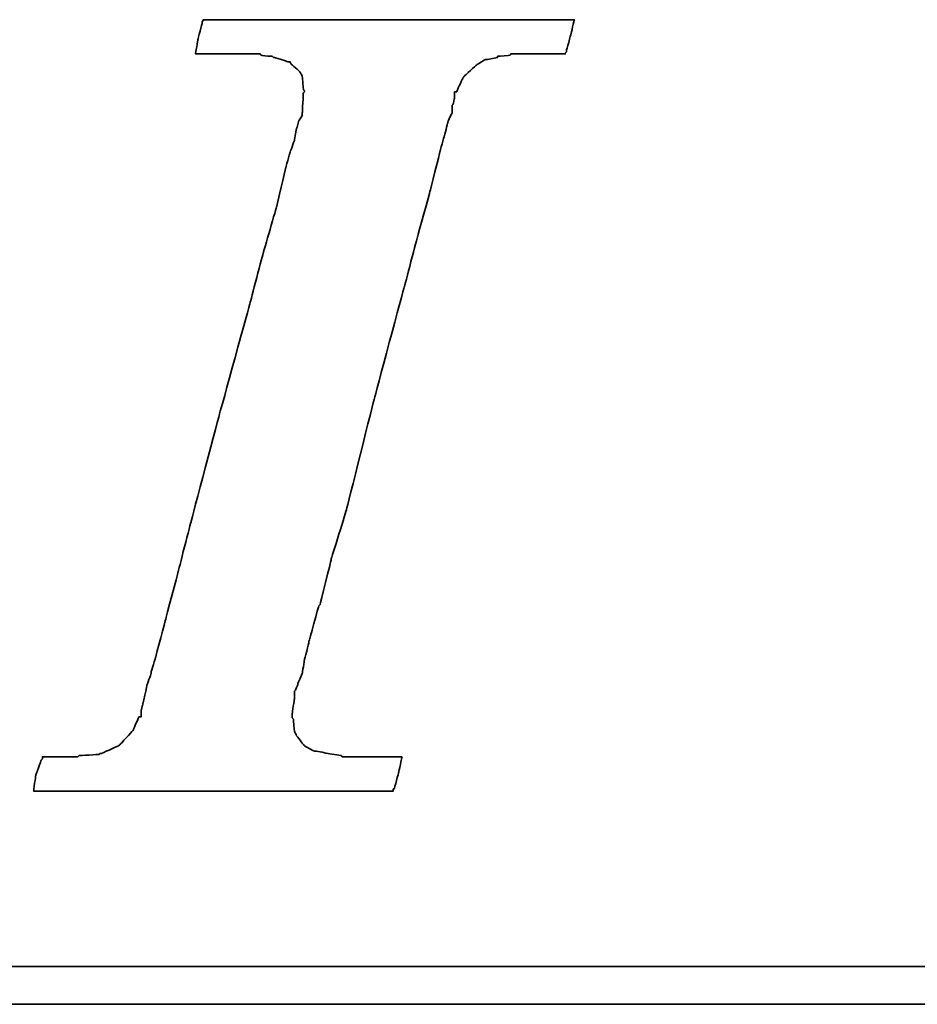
# Model space of a CAD drawing. Header units: millimetres. Extents: x 767 to 1041, y 96 to 192.
# Tile 33 of 52: x 973.3 to 975.4, y 124.54 to 126.84. Entities that reach past the tile are written whole.
import ezdxf

# ---------------------------------------------------------------- set-up
doc = ezdxf.new("R2010")
doc.units = ezdxf.units.MM
doc.header["$LTSCALE"] = 0.15
doc.layers.add('DIM', color=4, linetype='CONTINUOUS')
doc.layers.add('layer 1', color=7, linetype='CONTINUOUS')

# ---------------------------------------------------------------- blocks, each defined once
blk = doc.blocks.new('TBI MOTION logo(完整正式版)')
at = {"layer": 'layer 1', "color": 22, "lineweight": 35}
for points, knots in [([(-40.59125, -7.94375), (-40.59125, -7.94375), (-40.97375, -7.94375), (-40.97375, -7.94375), (-40.97375, -7.94375), (-40.97375, -7.94375), (-41.38125, -7.94375), (-41.38125, -7.94375), (-41.38125, -7.94375), (-41.38125, -7.94375), (-41.54875, -7.94375), (-41.54875, -7.94375), (-41.54875, -7.94375), (-41.54875, -7.94375), (-41.59875, -7.94375), (-41.59875, -7.94375), (-41.59875, -7.94375), (-41.59875, -7.94375), (-41.88375, -7.94375), (-41.88375, -7.94375), (-41.88375, -7.94375), (-41.88375, -7.94375), (-41.90875, -7.91875), (-41.90875, -7.91875), (-41.90875, -7.91875), (-41.90875, -7.91875), (-42.19875, -7.87125), (-42.19875, -7.87125), (-42.19875, -7.87125), (-42.19875, -7.87125), (-42.43875, -7.82375), (-42.43875, -7.82375), (-42.43875, -7.82375), (-42.43875, -7.82375), (-42.45875, -7.82375), (-42.45875, -7.82375), (-42.45875, -7.82375), (-42.45875, -7.82375), (-42.48625, -7.82375), (-42.48625, -7.82375), (-42.48625, -7.82375), (-42.48625, -7.82375), (-42.67625, -7.72375), (-42.67625, -7.72375), (-42.67625, -7.72375), (-42.67625, -7.72375), (-42.70125, -7.70375), (-42.70125, -7.70375), (-42.70125, -7.70375), (-42.70125, -7.70375), (-42.72375, -7.67875), (-42.72375, -7.67875), (-42.72375, -7.67875), (-42.72375, -7.67875), (-42.86875, -7.48875), (-42.86875, -7.48875), (-42.86875, -7.48875), (-42.86875, -7.48875), (-42.89375, -7.43875), (-42.89375, -7.43875), (-42.89375, -7.43875), (-42.89375, -7.43875), (-42.91875, -7.38875), (-42.91875, -7.38875), (-42.91875, -7.38875), (-42.91875, -7.38875), (-42.93875, -7.12875), (-42.93875, -7.12875), (-42.93875, -7.12875), (-42.93875, -7.12875), (-42.96375, -7.10375), (-42.96375, -7.10375), (-42.96375, -7.10375), (-42.96375, -7.10375), (-42.96375, -7.05375), (-42.96375, -7.05375), (-42.96375, -7.05375), (-42.96375, -7.05375), (-42.96375, -7.00875), (-42.96375, -7.00875), (-42.96375, -7.00875), (-42.96375, -7.00875), (-42.91875, -6.69625), (-42.91875, -6.69625), (-42.91875, -6.69625), (-42.91875, -6.69625), (-42.91875, -6.62375), (-42.91875, -6.62375), (-42.91875, -6.62375), (-42.91875, -6.62375), (-42.91875, -6.59625), (-42.91875, -6.59625), (-42.91875, -6.59625), (-42.91875, -6.59625), (-42.91875, -6.57375), (-42.91875, -6.57375), (-42.91875, -6.57375), (-42.91875, -6.57375), (-42.91875, -6.52875), (-42.91875, -6.52875), (-42.91875, -6.52875), (-42.91875, -6.52875), (-42.89375, -6.50375), (-42.89375, -6.50375), (-42.89375, -6.50375), (-42.89375, -6.50375), (-42.84375, -6.38375), (-42.84375, -6.38375), (-42.84375, -6.38375), (-42.84375, -6.38375), (-42.84375, -6.35875), (-42.84375, -6.35875), (-42.84375, -6.35875), (-42.84375, -6.35875), (-42.74625, -6.14375), (-42.74625, -6.14375), (-42.74625, -6.14375), (-42.74625, -6.14375), (-42.70125, -5.85375), (-42.70125, -5.85375), (-42.70125, -5.85375), (-42.70125, -5.85375), (-42.60375, -5.47125), (-42.60375, -5.47125), (-42.60375, -5.47125), (-42.60375, -5.47125), (-42.60375, -5.44875), (-42.60375, -5.44875), (-42.60375, -5.44875), (-42.60375, -5.44875), (-42.38875, -4.67875), (-42.38875, -4.67875), (-42.38875, -4.67875), (-42.38875, -4.67875), (-42.36375, -4.65375), (-42.36375, -4.65375), (-42.36375, -4.65375), (-42.36375, -4.65375), (-42.12375, -3.69625), (-42.12375, -3.69625), (-42.12375, -3.69625), (-42.12375, -3.69625), (-42.12375, -3.67374), (-42.12375, -3.67374), (-42.12375, -3.67374), (-42.12375, -3.67374), (-41.78875, -2.59374), (-41.78875, -2.59374), (-41.78875, -2.59374), (-41.78875, -2.59374), (-41.18875, -0.19375), (-41.18875, -0.19375), (-41.18875, -0.19375), (-41.18875, -0.19375), (-40.54375, 2.20624), (-40.54375, 2.20624), (-40.54375, 2.20624), (-40.54375, 2.20624), (-40.25375, 3.30875), (-40.25375, 3.30875), (-40.25375, 3.30875), (-40.25375, 3.30875), (-39.98875, 4.27125), (-39.98875, 4.27125), (-39.98875, 4.27125), (-39.98875, 4.27125), (-39.77375, 5.13125), (-39.77375, 5.13125), (-39.77375, 5.13125), (-39.77375, 5.13125), (-39.67875, 5.47125), (-39.67875, 5.47125), (-39.67875, 5.47125), (-39.67875, 5.47125), (-39.60375, 5.75625), (-39.60375, 5.75625), (-39.60375, 5.75625), (-39.60375, 5.75625), (-39.60375, 5.78125), (-39.60375, 5.78125), (-39.60375, 5.78125), (-39.60375, 5.78125), (-39.50875, 5.97125), (-39.50875, 5.97125), (-39.50875, 5.97125), (-39.50875, 5.97125), (-39.50875, 6.13875), (-39.50875, 6.13875), (-39.50875, 6.13875), (-39.50875, 6.13875), (-39.48625, 6.16625), (-39.48625, 6.16625), (-39.48625, 6.16625), (-39.48625, 6.16625), (-39.46125, 6.28625), (-39.46125, 6.28625), (-39.46125, 6.28625), (-39.46125, 6.28625), (-39.46125, 6.42625), (-39.46125, 6.42625), (-39.46125, 6.42625), (-39.46125, 6.42625), (-39.41375, 6.42625), (-39.41375, 6.42625), (-39.41375, 6.42625), (-39.41375, 6.42625), (-39.29375, 6.69125), (-39.29375, 6.69125), (-39.29375, 6.69125), (-39.29375, 6.69125), (-39.26875, 6.74125), (-39.26875, 6.74125), (-39.26875, 6.74125), (-39.26875, 6.74125), (-39.24375, 6.76625), (-39.24375, 6.76625), (-39.24375, 6.76625), (-39.24375, 6.76625), (-38.98375, 7.00624), (-38.98375, 7.00624), (-38.98375, 7.00624), (-38.98375, 7.00624), (-38.95625, 7.02624), (-38.95625, 7.02624), (-38.95625, 7.02624), (-38.95625, 7.02624), (-38.78875, 7.12624), (-38.78875, 7.12624), (-38.78875, 7.12624), (-38.78875, 7.12624), (-38.76375, 7.12624), (-38.76375, 7.12624), (-38.76375, 7.12624), (-38.76375, 7.12624), (-38.74375, 7.12624), (-38.74375, 7.12624), (-38.74375, 7.12624), (-38.74375, 7.12624), (-38.52875, 7.17125), (-38.52875, 7.17125), (-38.52875, 7.17125), (-38.52875, 7.17125), (-38.52875, 7.19624), (-38.52875, 7.19624), (-38.52875, 7.19624), (-38.52875, 7.19624), (-38.50375, 7.19624), (-38.50375, 7.19624), (-38.50375, 7.19624), (-38.50375, 7.19624), (-38.26125, 7.21875), (-38.26125, 7.21875), (-38.26125, 7.21875), (-38.26125, 7.21875), (-38.23875, 7.24624), (-38.23875, 7.24624), (-38.23875, 7.24624), (-38.23875, 7.24624), (-38.21625, 7.24624), (-38.21625, 7.24624), (-38.21625, 7.24624), (-38.21625, 7.24624), (-38.18875, 7.24624), (-38.18875, 7.24624), (-38.18875, 7.24624), (-38.18875, 7.24624), (-37.90375, 7.24624), (-37.90375, 7.24624), (-37.90375, 7.24624), (-37.90375, 7.24624), (-37.85375, 7.24624), (-37.85375, 7.24624), (-37.85375, 7.24624), (-37.85375, 7.24624), (-37.75875, 7.24624), (-37.75875, 7.24624), (-37.75875, 7.24624), (-37.75875, 7.24624), (-37.42375, 7.24624), (-37.42375, 7.24624), (-37.42375, 7.24624), (-37.42375, 7.24624), (-37.08875, 7.24624), (-37.08875, 7.24624), (-37.08875, 7.24624), (-37.08875, 7.24624), (-37.06375, 7.24624), (-37.06375, 7.24624), (-37.06375, 7.24624), (-37.06375, 7.24624), (-37.06375, 7.26624), (-37.06375, 7.26624), (-37.06375, 7.26624), (-37.06375, 7.26624), (-37.03875, 7.29125), (-37.03875, 7.29125), (-37.03875, 7.29125), (-37.03875, 7.29125), (-37.03875, 7.31625), (-37.03875, 7.31625), (-37.03875, 7.31625), (-37.03875, 7.31625), (-36.94125, 7.67625), (-36.94125, 7.67625), (-36.94125, 7.67625), (-36.94125, 7.67625), (-36.86875, 7.98625), (-36.86875, 7.98625), (-36.86875, 7.98625), (-36.86875, 7.98625), (-36.98875, 7.98625), (-36.98875, 7.98625), (-36.98875, 7.98625), (-36.98875, 7.98625), (-37.42375, 7.98625), (-37.42375, 7.98625), (-37.42375, 7.98625), (-37.42375, 7.98625), (-37.94875, 7.98625), (-37.94875, 7.98625), (-37.94875, 7.98625), (-37.94875, 7.98625), (-38.57375, 7.98625), (-38.57375, 7.98625), (-38.57375, 7.98625), (-38.57375, 7.98625), (-39.29375, 7.98625), (-39.29375, 7.98625), (-39.29375, 7.98625), (-39.29375, 7.98625), (-40.82875, 7.98625), (-40.82875, 7.98625), (-40.82875, 7.98625), (-40.82875, 7.98625), (-42.36375, 7.98625), (-42.36375, 7.98625), (-42.36375, 7.98625), (-42.36375, 7.98625), (-43.08375, 7.98625), (-43.08375, 7.98625), (-43.08375, 7.98625), (-43.08375, 7.98625), (-43.70875, 7.98625), (-43.70875, 7.98625), (-43.70875, 7.98625), (-43.70875, 7.98625), (-44.23375, 7.98625), (-44.23375, 7.98625), (-44.23375, 7.98625), (-44.23375, 7.98625), (-44.66875, 7.98625), (-44.66875, 7.98625), (-44.66875, 7.98625), (-44.66875, 7.98625), (-44.88375, 7.98625), (-44.88375, 7.98625), (-44.88375, 7.98625), (-44.88375, 7.98625), (-44.90875, 7.94125), (-44.90875, 7.94125), (-44.90875, 7.94125), (-44.90875, 7.94125), (-44.90875, 7.91625), (-44.90875, 7.91625), (-44.90875, 7.91625), (-44.90875, 7.91625), (-45.00375, 7.55625), (-45.00375, 7.55625), (-45.00375, 7.55625), (-45.00375, 7.55625), (-45.05375, 7.24624), (-45.05375, 7.24624), (-45.05375, 7.24624), (-45.05375, 7.24624), (-44.61875, 7.24624), (-44.61875, 7.24624), (-44.61875, 7.24624), (-44.61875, 7.24624), (-44.11375, 7.24624), (-44.11375, 7.24624), (-44.11375, 7.24624), (-44.11375, 7.24624), (-43.99375, 7.24624), (-43.99375, 7.24624), (-43.99375, 7.24624), (-43.99375, 7.24624), (-43.94625, 7.24624), (-43.94625, 7.24624), (-43.94625, 7.24624), (-43.94625, 7.24624), (-43.92374, 7.24624), (-43.92374, 7.24624), (-43.92374, 7.24624), (-43.92374, 7.24624), (-43.65875, 7.24624), (-43.65875, 7.24624), (-43.65875, 7.24624), (-43.65875, 7.24624), (-43.63875, 7.21875), (-43.63875, 7.21875), (-43.63875, 7.21875), (-43.63875, 7.21875), (-43.46875, 7.19624), (-43.46875, 7.19624), (-43.46875, 7.19624), (-43.46875, 7.19624), (-43.39875, 7.19624), (-43.39875, 7.19624), (-43.39875, 7.19624), (-43.39875, 7.19624), (-43.37125, 7.17125), (-43.37125, 7.17125), (-43.37125, 7.17125), (-43.37125, 7.17125), (-43.34875, 7.17125), (-43.34875, 7.17125), (-43.34875, 7.17125), (-43.34875, 7.17125), (-43.20375, 7.12624), (-43.20375, 7.12624), (-43.20375, 7.12624), (-43.20375, 7.12624), (-43.05875, 7.07624), (-43.05875, 7.07624), (-43.05875, 7.07624), (-43.05875, 7.07624), (-43.01375, 7.07624), (-43.01375, 7.07624), (-43.01375, 7.07624), (-43.01375, 7.07624), (-42.98875, 7.02624), (-42.98875, 7.02624), (-42.98875, 7.02624), (-42.98875, 7.02624), (-42.79875, 6.86125), (-42.79875, 6.86125), (-42.79875, 6.86125), (-42.79875, 6.86125), (-42.77375, 6.81125), (-42.77375, 6.81125), (-42.77375, 6.81125), (-42.77375, 6.81125), (-42.74625, 6.76625), (-42.74625, 6.76625), (-42.74625, 6.76625), (-42.74625, 6.76625), (-42.72375, 6.47625), (-42.72375, 6.47625), (-42.72375, 6.47625), (-42.72375, 6.47625), (-42.70125, 6.45124), (-42.70125, 6.45124), (-42.70125, 6.45124), (-42.70125, 6.45124), (-42.70125, 6.42625), (-42.70125, 6.42625), (-42.70125, 6.42625), (-42.70125, 6.42625), (-42.72375, 6.40625), (-42.72375, 6.40625), (-42.72375, 6.40625), (-42.72375, 6.40625), (-42.74625, 5.97125), (-42.74625, 5.97125), (-42.74625, 5.97125), (-42.74625, 5.97125), (-42.74625, 5.94625), (-42.74625, 5.94625), (-42.74625, 5.94625), (-42.74625, 5.94625), (-42.74625, 5.92625), (-42.74625, 5.92625), (-42.74625, 5.92625), (-42.74625, 5.92625), (-42.77375, 5.87625), (-42.77375, 5.87625), (-42.77375, 5.87625), (-42.77375, 5.87625), (-42.81875, 5.80625), (-42.81875, 5.80625), (-42.81875, 5.80625), (-42.81875, 5.80625), (-42.86875, 5.63625), (-42.86875, 5.63625), (-42.86875, 5.63625), (-42.86875, 5.63625), (-42.91875, 5.39625), (-42.91875, 5.39625), (-42.91875, 5.39625), (-42.91875, 5.39625), (-42.91875, 5.37124), (-42.91875, 5.37124), (-42.91875, 5.37124), (-42.91875, 5.37124), (-43.01375, 5.10874), (-43.01375, 5.10874), (-43.01375, 5.10874), (-43.01375, 5.10874), (-43.10875, 4.77124), (-43.10875, 4.77124), (-43.10875, 4.77124), (-43.10875, 4.77124), (-43.29875, 3.95625), (-43.29875, 3.95625), (-43.29875, 3.95625), (-43.29875, 3.95625), (-43.58875, 2.95125), (-43.58875, 2.95125), (-43.58875, 2.95125), (-43.58875, 2.95125), (-43.87375, 1.87125), (-43.87375, 1.87125), (-43.87375, 1.87125), (-43.87375, 1.87125), (-44.52625, -0.50374), (-44.52625, -0.50374), (-44.52625, -0.50374), (-44.52625, -0.50374), (-45.14875, -2.85375), (-45.14875, -2.85375), (-45.14875, -2.85375), (-45.14875, -2.85375), (-45.43375, -3.95875), (-45.43375, -3.95875), (-45.43375, -3.95875), (-45.43375, -3.95875), (-45.69875, -4.96875), (-45.69875, -4.96875), (-45.69875, -4.96875), (-45.69875, -4.96875), (-45.91375, -5.78375), (-45.91375, -5.78375), (-45.91375, -5.78375), (-45.91375, -5.78375), (-46.01375, -6.11875), (-46.01375, -6.11875), (-46.01375, -6.11875), (-46.01375, -6.11875), (-46.01375, -6.14375), (-46.01375, -6.14375), (-46.01375, -6.14375), (-46.01375, -6.14375), (-46.10875, -6.40875), (-46.10875, -6.40875), (-46.10875, -6.40875), (-46.10875, -6.40875), (-46.15375, -6.64875), (-46.15375, -6.64875), (-46.15375, -6.64875), (-46.15375, -6.64875), (-46.20375, -6.83875), (-46.20375, -6.83875), (-46.20375, -6.83875), (-46.20375, -6.83875), (-46.22875, -6.93375), (-46.22875, -6.93375), (-46.22875, -6.93375), (-46.22875, -6.93375), (-46.22875, -7.07875), (-46.22875, -7.07875), (-46.22875, -7.07875), (-46.22875, -7.07875), (-46.27375, -7.07875), (-46.27375, -7.07875), (-46.27375, -7.07875), (-46.27375, -7.07875), (-46.39375, -7.34375), (-46.39375, -7.34375), (-46.39375, -7.34375), (-46.39375, -7.34375), (-46.39375, -7.36875), (-46.39375, -7.36875), (-46.39375, -7.36875), (-46.39375, -7.36875), (-46.42125, -7.38875), (-46.42125, -7.38875), (-46.42125, -7.38875), (-46.42125, -7.38875), (-46.68375, -7.67875), (-46.68375, -7.67875), (-46.68375, -7.67875), (-46.68375, -7.67875), (-46.70875, -7.70375), (-46.70875, -7.70375), (-46.70875, -7.70375), (-46.70875, -7.70375), (-46.75375, -7.72375), (-46.75375, -7.72375), (-46.75375, -7.72375), (-46.75375, -7.72375), (-47.08875, -7.87125), (-47.08875, -7.87125), (-47.08875, -7.87125), (-47.08875, -7.87125), (-47.11625, -7.87125), (-47.11625, -7.87125), (-47.11625, -7.87125), (-47.11625, -7.87125), (-47.13875, -7.89375), (-47.13875, -7.89375), (-47.13875, -7.89375), (-47.13875, -7.89375), (-47.56875, -7.91875), (-47.56875, -7.91875), (-47.56875, -7.91875), (-47.56875, -7.91875), (-47.59625, -7.94375), (-47.59625, -7.94375), (-47.59625, -7.94375), (-47.59625, -7.94375), (-47.64375, -7.94375), (-47.64375, -7.94375), (-47.64375, -7.94375), (-47.64375, -7.94375), (-47.73625, -7.94375), (-47.73625, -7.94375), (-47.73625, -7.94375), (-47.73625, -7.94375), (-48.07375, -7.94375), (-48.07375, -7.94375), (-48.07375, -7.94375), (-48.07375, -7.94375), (-48.36125, -7.94375), (-48.36125, -7.94375), (-48.36125, -7.94375), (-48.36125, -7.94375), (-48.36125, -7.96625), (-48.36125, -7.96625), (-48.36125, -7.96625), (-48.36125, -7.96625), (-48.36125, -7.99125), (-48.36125, -7.99125), (-48.36125, -7.99125), (-48.36125, -7.99125), (-48.38875, -8.01375), (-48.38875, -8.01375), (-48.38875, -8.01375), (-48.38875, -8.01375), (-48.50875, -8.34875), (-48.50875, -8.34875), (-48.50875, -8.34875), (-48.50875, -8.34875), (-48.55375, -8.68625), (-48.55375, -8.68625), (-48.55375, -8.68625), (-48.55375, -8.68625), (-48.45875, -8.68625), (-48.45875, -8.68625), (-48.45875, -8.68625), (-48.45875, -8.68625), (-48.07375, -8.68625), (-48.07375, -8.68625), (-48.07375, -8.68625), (-48.07375, -8.68625), (-47.52375, -8.68625), (-47.52375, -8.68625), (-47.52375, -8.68625), (-47.52375, -8.68625), (-46.92375, -8.68625), (-46.92375, -8.68625), (-46.92375, -8.68625), (-46.92375, -8.68625), (-46.25375, -8.68625), (-46.25375, -8.68625), (-46.25375, -8.68625), (-46.25375, -8.68625), (-46.20375, -8.68625), (-46.20375, -8.68625), (-46.20375, -8.68625), (-46.20375, -8.68625), (-44.71375, -8.68625), (-44.71375, -8.68625), (-44.71375, -8.68625), (-44.71375, -8.68625), (-43.22875, -8.68625), (-43.22875, -8.68625), (-43.22875, -8.68625), (-43.22875, -8.68625), (-42.55875, -8.68625), (-42.55875, -8.68625), (-42.55875, -8.68625), (-42.55875, -8.68625), (-42.50875, -8.68625), (-42.50875, -8.68625), (-42.50875, -8.68625), (-42.50875, -8.68625), (-41.93375, -8.68625), (-41.93375, -8.68625), (-41.93375, -8.68625), (-41.93375, -8.68625), (-41.38125, -8.68625), (-41.38125, -8.68625), (-41.38125, -8.68625), (-41.38125, -8.68625), (-40.97375, -8.68625), (-40.97375, -8.68625), (-40.97375, -8.68625), (-40.97375, -8.68625), (-40.78125, -8.68625), (-40.78125, -8.68625), (-40.78125, -8.68625), (-40.78125, -8.68625), (-40.78125, -8.63875), (-40.78125, -8.63875), (-40.78125, -8.63875), (-40.78125, -8.63875), (-40.75875, -8.63875), (-40.75875, -8.63875), (-40.75875, -8.63875), (-40.75875, -8.63875), (-40.66375, -8.27875), (-40.66375, -8.27875), (-40.66375, -8.27875), (-40.66375, -8.27875), (-40.59125, -7.94375), (-40.59125, -7.94375)], [0, 0, 0, 0, 0.00558659, 0.00558659, 0.00558659, 0.0055866, 0.01117318, 0.01117318, 0.01117318, 0.01117319, 0.01675978, 0.01675978, 0.01675978, 0.01675979, 0.02234637, 0.02234637, 0.02234637, 0.02234638, 0.02793296, 0.02793296, 0.02793296, 0.02793297, 0.03351955, 0.03351955, 0.03351955, 0.03351956, 0.03910615, 0.03910615, 0.03910615, 0.03910616, 0.04469274, 0.04469274, 0.04469274, 0.04469275, 0.05027933, 0.05027933, 0.05027933, 0.05027934, 0.05586592, 0.05586592, 0.05586592, 0.05586593, 0.06145251, 0.06145251, 0.06145251, 0.06145252, 0.06703911, 0.06703911, 0.06703911, 0.06703912, 0.0726257, 0.0726257, 0.0726257, 0.07262571, 0.07821229, 0.07821229, 0.07821229, 0.0782123, 0.08379888, 0.08379888, 0.08379888, 0.08379889, 0.08938547, 0.08938547, 0.08938547, 0.08938548, 0.09497207, 0.09497207, 0.09497207, 0.09497208, 0.10055866, 0.10055866, 0.10055866, 0.10055867, 0.10614525, 0.10614525, 0.10614525, 0.10614526, 0.11173184, 0.11173184, 0.11173184, 0.11173185, 0.11731844, 0.11731844, 0.11731844, 0.11731845, 0.12290503, 0.12290503, 0.12290503, 0.12290504, 0.12849162, 0.12849162, 0.12849162, 0.12849163, 0.13407821, 0.13407821, 0.13407821, 0.13407822, 0.1396648, 0.1396648, 0.1396648, 0.13966481, 0.1452514, 0.1452514, 0.1452514, 0.14525141, 0.15083799, 0.15083799, 0.15083799, 0.150838, 0.15642458, 0.15642458, 0.15642458, 0.15642459, 0.16201117, 0.16201117, 0.16201117, 0.16201118, 0.16759777, 0.16759777, 0.16759777, 0.16759778, 0.17318436, 0.17318436, 0.17318436, 0.17318437, 0.17877095, 0.17877095, 0.17877095, 0.17877096, 0.18435754, 0.18435754, 0.18435754, 0.18435755, 0.18994413, 0.18994413, 0.18994413, 0.18994414, 0.19553073, 0.19553073, 0.19553073, 0.19553074, 0.20111732, 0.20111732, 0.20111732, 0.20111733, 0.20670391, 0.20670391, 0.20670391, 0.20670392, 0.2122905, 0.2122905, 0.2122905, 0.21229051, 0.21787709, 0.21787709, 0.21787709, 0.2178771, 0.22346369, 0.22346369, 0.22346369, 0.2234637, 0.22905028, 0.22905028, 0.22905028, 0.22905029, 0.23463687, 0.23463687, 0.23463687, 0.23463688, 0.24022346, 0.24022346, 0.24022346, 0.24022347, 0.24581006, 0.24581006, 0.24581006, 0.24581007, 0.25139665, 0.25139665, 0.25139665, 0.25139666, 0.25698324, 0.25698324, 0.25698324, 0.25698325, 0.26256983, 0.26256983, 0.26256983, 0.26256984, 0.26815642, 0.26815642, 0.26815642, 0.26815643, 0.27374302, 0.27374302, 0.27374302, 0.27374303, 0.27932961, 0.27932961, 0.27932961, 0.27932962, 0.2849162, 0.2849162, 0.2849162, 0.28491621, 0.29050279, 0.29050279, 0.29050279, 0.2905028, 0.29608939, 0.29608939, 0.29608939, 0.2960894, 0.30167598, 0.30167598, 0.30167598, 0.30167599, 0.30726257, 0.30726257, 0.30726257, 0.30726258, 0.31284916, 0.31284916, 0.31284916, 0.31284917, 0.31843575, 0.31843575, 0.31843575, 0.31843576, 0.32402235, 0.32402235, 0.32402235, 0.32402236, 0.32960894, 0.32960894, 0.32960894, 0.32960895, 0.33519553, 0.33519553, 0.33519553, 0.33519554, 0.34078212, 0.34078212, 0.34078212, 0.34078213, 0.34636872, 0.34636872, 0.34636872, 0.34636873, 0.35195531, 0.35195531, 0.35195531, 0.35195532, 0.3575419, 0.3575419, 0.3575419, 0.35754191, 0.36312849, 0.36312849, 0.36312849, 0.3631285, 0.36871508, 0.36871508, 0.36871508, 0.36871509, 0.37430168, 0.37430168, 0.37430168, 0.37430169, 0.37988827, 0.37988827, 0.37988827, 0.37988828, 0.38547486, 0.38547486, 0.38547486, 0.38547487, 0.39106145, 0.39106145, 0.39106145, 0.39106146, 0.39664804, 0.39664804, 0.39664804, 0.39664805, 0.40223464, 0.40223464, 0.40223464, 0.40223465, 0.40782123, 0.40782123, 0.40782123, 0.40782124, 0.41340782, 0.41340782, 0.41340782, 0.41340783, 0.41899441, 0.41899441, 0.41899441, 0.41899442, 0.42458101, 0.42458101, 0.42458101, 0.42458102, 0.4301676, 0.4301676, 0.4301676, 0.43016761, 0.43575419, 0.43575419, 0.43575419, 0.4357542, 0.44134078, 0.44134078, 0.44134078, 0.44134079, 0.44692737, 0.44692737, 0.44692737, 0.44692738, 0.45251397, 0.45251397, 0.45251397, 0.45251398, 0.45810056, 0.45810056, 0.45810056, 0.45810057, 0.46368715, 0.46368715, 0.46368715, 0.46368716, 0.46927374, 0.46927374, 0.46927374, 0.46927375, 0.47486034, 0.47486034, 0.47486034, 0.47486035, 0.48044693, 0.48044693, 0.48044693, 0.48044694, 0.48603352, 0.48603352, 0.48603352, 0.48603353, 0.49162011, 0.49162011, 0.49162011, 0.49162012, 0.4972067, 0.4972067, 0.4972067, 0.49720671, 0.5027933, 0.5027933, 0.5027933, 0.50279331, 0.50837989, 0.50837989, 0.50837989, 0.5083799, 0.51396648, 0.51396648, 0.51396648, 0.51396649, 0.51955307, 0.51955307, 0.51955307, 0.51955308, 0.52513966, 0.52513966, 0.52513966, 0.52513967, 0.53072626, 0.53072626, 0.53072626, 0.53072627, 0.53631285, 0.53631285, 0.53631285, 0.53631286, 0.54189944, 0.54189944, 0.54189944, 0.54189945, 0.54748603, 0.54748603, 0.54748603, 0.54748604, 0.55307263, 0.55307263, 0.55307263, 0.55307264, 0.55865922, 0.55865922, 0.55865922, 0.55865923, 0.56424581, 0.56424581, 0.56424581, 0.56424582, 0.5698324, 0.5698324, 0.5698324, 0.56983241, 0.57541899, 0.57541899, 0.57541899, 0.575419, 0.58100559, 0.58100559, 0.58100559, 0.5810056, 0.58659218, 0.58659218, 0.58659218, 0.58659219, 0.59217877, 0.59217877, 0.59217877, 0.59217878, 0.59776536, 0.59776536, 0.59776536, 0.59776537, 0.60335196, 0.60335196, 0.60335196, 0.60335197, 0.60893855, 0.60893855, 0.60893855, 0.60893856, 0.61452514, 0.61452514, 0.61452514, 0.61452515, 0.62011173, 0.62011173, 0.62011173, 0.62011174, 0.62569832, 0.62569832, 0.62569832, 0.62569833, 0.63128492, 0.63128492, 0.63128492, 0.63128493, 0.63687151, 0.63687151, 0.63687151, 0.63687152, 0.6424581, 0.6424581, 0.6424581, 0.64245811, 0.64804469, 0.64804469, 0.64804469, 0.6480447, 0.65363128, 0.65363128, 0.65363128, 0.65363129, 0.65921788, 0.65921788, 0.65921788, 0.65921789, 0.66480447, 0.66480447, 0.66480447, 0.66480448, 0.67039106, 0.67039106, 0.67039106, 0.67039107, 0.67597765, 0.67597765, 0.67597765, 0.67597766, 0.68156425, 0.68156425, 0.68156425, 0.68156426, 0.68715084, 0.68715084, 0.68715084, 0.68715085, 0.69273743, 0.69273743, 0.69273743, 0.69273744, 0.69832402, 0.69832402, 0.69832402, 0.69832403, 0.70391061, 0.70391061, 0.70391061, 0.70391062, 0.70949721, 0.70949721, 0.70949721, 0.70949722, 0.7150838, 0.7150838, 0.7150838, 0.71508381, 0.72067039, 0.72067039, 0.72067039, 0.7206704, 0.72625698, 0.72625698, 0.72625698, 0.72625699, 0.73184358, 0.73184358, 0.73184358, 0.73184359, 0.73743017, 0.73743017, 0.73743017, 0.73743018, 0.74301676, 0.74301676, 0.74301676, 0.74301677, 0.74860335, 0.74860335, 0.74860335, 0.74860336, 0.75418994, 0.75418994, 0.75418994, 0.75418995, 0.75977654, 0.75977654, 0.75977654, 0.75977655, 0.76536313, 0.76536313, 0.76536313, 0.76536314, 0.77094972, 0.77094972, 0.77094972, 0.77094973, 0.77653631, 0.77653631, 0.77653631, 0.77653632, 0.78212291, 0.78212291, 0.78212291, 0.78212292, 0.7877095, 0.7877095, 0.7877095, 0.78770951, 0.79329609, 0.79329609, 0.79329609, 0.7932961, 0.79888268, 0.79888268, 0.79888268, 0.79888269, 0.80446927, 0.80446927, 0.80446927, 0.80446928, 0.81005587, 0.81005587, 0.81005587, 0.81005588, 0.81564246, 0.81564246, 0.81564246, 0.81564247, 0.82122905, 0.82122905, 0.82122905, 0.82122906, 0.82681564, 0.82681564, 0.82681564, 0.82681565, 0.83240223, 0.83240223, 0.83240223, 0.83240224, 0.83798883, 0.83798883, 0.83798883, 0.83798884, 0.84357542, 0.84357542, 0.84357542, 0.84357543, 0.84916201, 0.84916201, 0.84916201, 0.84916202, 0.8547486, 0.8547486, 0.8547486, 0.85474861, 0.8603352, 0.8603352, 0.8603352, 0.86033521, 0.86592179, 0.86592179, 0.86592179, 0.8659218, 0.87150838, 0.87150838, 0.87150838, 0.87150839, 0.87709497, 0.87709497, 0.87709497, 0.87709498, 0.88268156, 0.88268156, 0.88268156, 0.88268157, 0.88826816, 0.88826816, 0.88826816, 0.88826817, 0.89385475, 0.89385475, 0.89385475, 0.89385476, 0.89944134, 0.89944134, 0.89944134, 0.89944135, 0.90502793, 0.90502793, 0.90502793, 0.90502794, 0.91061453, 0.91061453, 0.91061453, 0.91061454, 0.91620112, 0.91620112, 0.91620112, 0.91620113, 0.92178771, 0.92178771, 0.92178771, 0.92178772, 0.9273743, 0.9273743, 0.9273743, 0.92737431, 0.93296089, 0.93296089, 0.93296089, 0.9329609, 0.93854749, 0.93854749, 0.93854749, 0.9385475, 0.94413408, 0.94413408, 0.94413408, 0.94413409, 0.94972067, 0.94972067, 0.94972067, 0.94972068, 0.95530726, 0.95530726, 0.95530726, 0.95530727, 0.96089385, 0.96089385, 0.96089385, 0.96089386, 0.96648045, 0.96648045, 0.96648045, 0.96648046, 0.97206704, 0.97206704, 0.97206704, 0.97206705, 0.97765363, 0.97765363, 0.97765363, 0.97765364, 0.98324022, 0.98324022, 0.98324022, 0.98324023, 0.98882682, 0.98882682, 0.98882682, 0.98882683, 0.99441341, 0.99441341, 0.99441341, 0.99441342, 1, 1, 1, 1]), ([(75.90875, -9.47875), (75.90875, -9.47875), (75.90875, -12.28625), (75.90875, -12.28625), (75.90875, -12.28625), (75.90875, -12.28625), (75.90875, -12.47875), (75.90875, -12.47875), (75.90875, -12.47875), (75.90875, -12.47875), (75.71625, -12.47875), (75.71625, -12.47875), (75.71625, -12.47875), (75.71625, -12.47875), (-88.32875, -12.47875), (-88.32875, -12.47875), (-88.32875, -12.47875), (-88.32875, -12.47875), (-88.32875, -13.29375), (-88.32875, -13.29375), (-88.32875, -13.29375), (-88.32875, -13.29375), (82.89125, -13.29375), (82.89125, -13.29375), (82.89125, -13.29375), (82.89125, -13.29375), (75.90875, -9.47875), (75.90875, -9.47875)], [0, 0, 0, 0, 0.14285714, 0.14285714, 0.14285714, 0.14285715, 0.28571429, 0.28571429, 0.28571429, 0.2857143, 0.42857143, 0.42857143, 0.42857143, 0.42857144, 0.57142857, 0.57142857, 0.57142857, 0.57142858, 0.71428571, 0.71428571, 0.71428571, 0.71428572, 0.85714286, 0.85714286, 0.85714286, 0.85714287, 1, 1, 1, 1])]:
    blk.add_open_spline(points, degree=3, knots=knots, dxfattribs=at)

msp = doc.modelspace()

# ---------------------------------------------------------------- block references
at = {"layer": 'DIM', "color": 7, "xscale": 0.1080406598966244, "yscale": 0.1080406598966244, "zscale": 0.1080406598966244}
msp.add_blockref('TBI MOTION logo(完整正式版)', (978.5816, 125.9788), dxfattribs=at)

doc.saveas('drawing.dxf')
